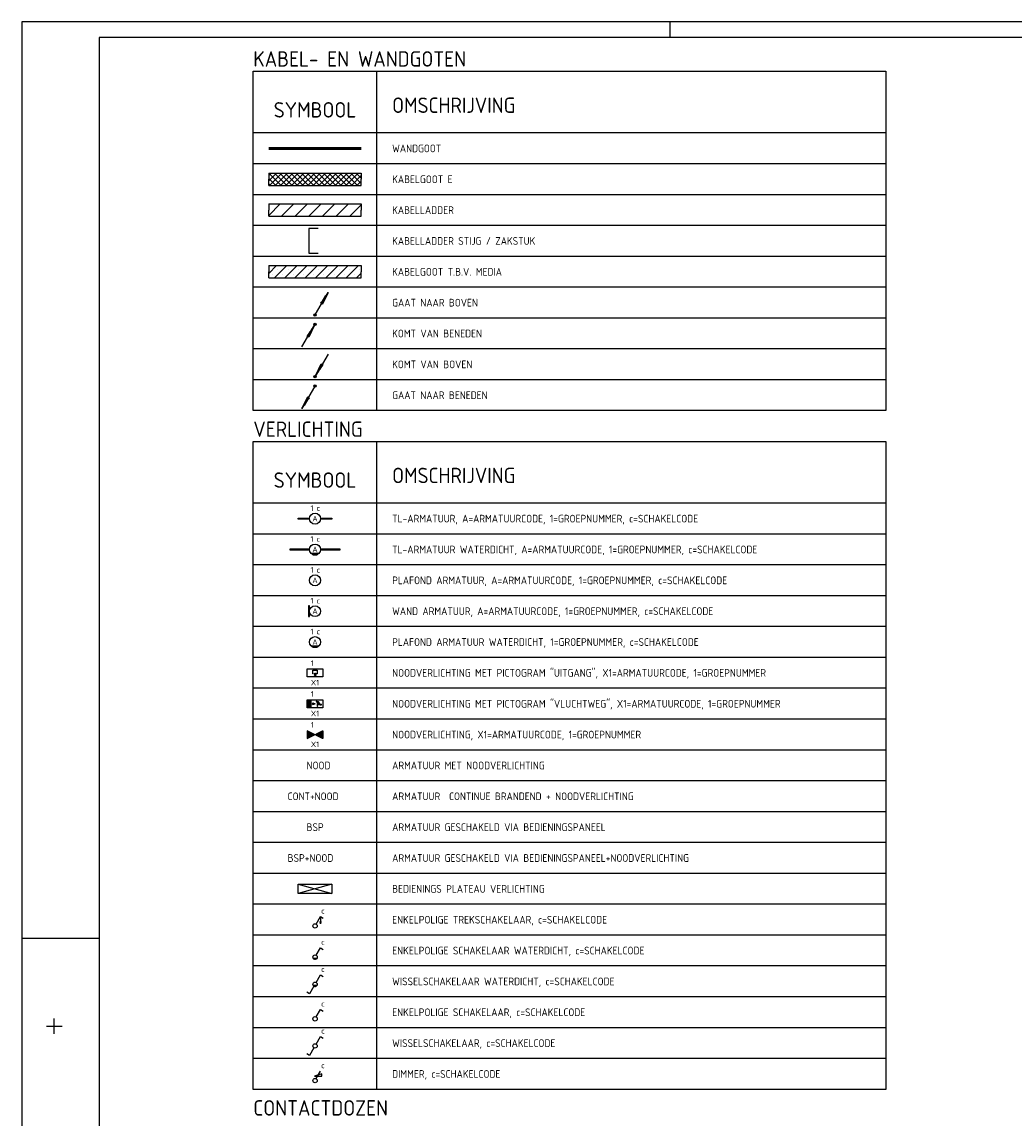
# Model space of a CAD drawing. Extents: x 0 to 841, y -120 to 594.
# Tile 2 of 10: x 0 to 322, y 239 to 594. Entities that reach past the tile are written whole.
import ezdxf
from ezdxf.enums import TextEntityAlignment as Align

# ---------------------------------------------------------------- set-up
doc = ezdxf.new("R2010")
doc.units = 0
doc.header["$LTSCALE"] = 25
doc.header["$MEASUREMENT"] = 0
doc.linetypes.add('DASHED2', pattern=[0.375, 0.25, -0.125])
doc.layers.get('0').update_dxf_attribs({"linetype": 'CONTINUOUS'})
for name, color, linetype in [('E--L$2A-_KADER', 7, 'CONTINUOUS'), ('E--L6310--_LICHT', 3, 'CONTINUOUS'), ('E--L6310_LICHT', 3, 'CONTINUOUS'), ('E--L6311_BINVERL', 3, 'CONTINUOUS'), ('E--L6311_NOODVERL', 3, 'CONTINUOUS'), ('E--L6412_OPROEP24V', 3, 'CONTINUOUS'), ('E--L6441_DATACOM', 3, 'CONTINUOUS'), ('E--T6310_SCHAKELKODE', 2, 'CONTINUOUS'), ('E--T6311_ARM-KODE', 2, 'CONTINUOUS'), ('E--T6311_GROEPSNUMM', 2, 'CONTINUOUS'), ('E--T6311_NOOD-ARMKODE', 2, 'CONTINUOUS'), ('E--T6311_NOOD-GRNUMMER', 2, 'CONTINUOUS'), ('E--T6311_NOOD-SCHKODE', 2, 'CONTINUOUS'), ('E--T6311_SCHAKELKODE', 2, 'CONTINUOUS')]:
    doc.layers.add(name, color=color, linetype=linetype)
doc.styles.add('ISO', font='isocp.shx')
doc.styles.get("Standard").update_dxf_attribs({"font": 'ISO.SHX'})

# ---------------------------------------------------------------- blocks, each defined once
blk = doc.blocks.new('*X5')
at = {"color": 0}
for p, q in [((65, 784.48), (67.52, 787)), ((65, 786.25), (65.75, 787)), ((67.3, 783), (65, 785.3)), ((69.06, 783), (65.06, 787)), ((65.29, 783), (69.29, 787)), ((70.83, 783), (66.83, 787)), ((67.05, 783), (71.05, 787)), ((72.6, 783), (68.6, 787)), ((68.82, 783), (72.82, 787)), ((74.37, 783), (70.37, 787)), ((70.59, 783), (74.59, 787)), ((76.13, 783), (72.13, 787)), ((72.36, 783), (76.36, 787)), ((77.9, 783), (73.9, 787)), ((74.13, 783), (78.13, 787)), ((79.67, 783), (75.67, 787)), ((75.89, 783), (79.89, 787)), ((81.44, 783), (77.44, 787)), ((77.66, 783), (81.66, 787)), ((83.21, 783), (79.21, 787)), ((79.43, 783), (83.43, 787)), ((84.97, 783), (80.97, 787)), ((81.2, 783), (85.2, 787)), ((86.74, 783), (82.74, 787)), ((82.96, 783), (86.96, 787)), ((88.51, 783), (84.51, 787)), ((84.73, 783), (88.73, 787)), ((90.28, 783), (86.28, 787)), ((86.5, 783), (90.5, 787)), ((92.04, 783), (88.04, 787)), ((88.27, 783), (92.27, 787)), ((93.81, 783), (89.81, 787)), ((90.04, 783), (94.04, 787)), ((95, 783.58), (91.58, 787)), ((91.8, 783), (95, 786.2)), ((95, 785.35), (93.35, 787)), ((65.53, 783), (65, 783.53)), ((93.57, 783), (95, 784.43))]:
    blk.add_line(p, q, dxfattribs=at)
blk = doc.blocks.new('*X6')
at = {"color": 0}
for p, q in [((65, 763.27), (68.73, 767)), ((69.15, 763), (73.15, 767)), ((73.57, 763), (77.57, 767)), ((77.99, 763), (81.99, 767)), ((82.41, 763), (86.41, 767)), ((86.83, 763), (90.83, 767)), ((91.25, 763), (95, 766.75))]:
    blk.add_line(p, q, dxfattribs=at)
blk = doc.blocks.new('*X7')
at = {"color": 0}
for p, q in [((65, 754.43), (67.57, 757)), ((66.89, 753), (70.89, 757)), ((70.2, 753), (74.2, 757)), ((73.51, 753), (77.51, 757)), ((76.83, 753), (80.83, 757)), ((80.14, 753), (84.14, 757)), ((83.46, 753), (87.46, 757)), ((86.77, 753), (90.77, 757)), ((90.09, 753), (94.09, 757)), ((66.29, 754.06), (66.29, 754.06)), ((67.95, 755.72), (67.95, 755.72)), ((69.61, 754.06), (69.61, 754.06)), ((71.26, 755.72), (71.26, 755.72)), ((72.92, 754.06), (72.92, 754.06)), ((74.58, 755.72), (74.58, 755.72)), ((76.23, 754.06), (76.23, 754.06)), ((77.89, 755.72), (77.89, 755.72)), ((79.55, 754.06), (79.55, 754.06)), ((81.21, 755.72), (81.21, 755.72)), ((82.86, 754.06), (82.86, 754.06)), ((84.52, 755.72), (84.52, 755.72)), ((86.18, 754.06), (86.18, 754.06)), ((87.84, 755.72), (87.84, 755.72)), ((89.49, 754.06), (89.49, 754.06)), ((91.15, 755.72), (91.15, 755.72)), ((92.81, 754.06), (92.81, 754.06)), ((93.4, 753), (95, 754.6)), ((94.47, 755.72), (94.47, 755.72))]:
    blk.add_line(p, q, dxfattribs=at)
blk = doc.blocks.new('BA15B520')
at = {"layer": 'E--L6311_BINVERL'}
for points in [[(-1.76, -0.18), (-5.5, -0.18), (-5.5, 0.18), (-1.76, 0.18)], [(-5.5, 0.09), (-1.77, 0.09)], [(-1.77, 0), (-5.5, 0)], [(1.76, 0.18), (5.5, 0.18), (5.5, -0.18), (1.76, -0.18)], [(1.77, 0.09), (5.5, 0.09)], [(5.5, 0), (1.77, 0)], [(-5.5, -0.09), (-1.77, -0.09)], [(1.77, -0.09), (5.5, -0.09)]]:
    blk.add_lwpolyline(points, dxfattribs=at)
blk.add_circle((0, 0), 1.77, dxfattribs=at)
at = {"layer": 'E--T6311_GROEPSNUMM'}
blk.add_attdef('ARMATUUR-GROEPSNUMMER', text='', height=1.8, dxfattribs=at).set_placement((-0.5, 2.5), align=Align.RIGHT)
at = {"layer": 'E--T6311_SCHAKELKODE'}
blk.add_attdef('ARMATUUR-SCHAKELKODE', (0.5, 2.5), '', height=1.8, dxfattribs=at)
blk = doc.blocks.new('BA14A100')
at = {"layer": 'E--L6310--_LICHT'}
for p, q in [((0.35, 0.61), (1.77, 3.06)), ((1.77, 3.06), (2.69, 2.53))]:
    blk.add_line(p, q, dxfattribs=at)
blk.add_circle((0, 0), 0.707, dxfattribs=at)
at = {"layer": 'E--T6310_SCHAKELKODE'}
blk.add_attdef('SCHAKELKODE', (2, 4), '', height=1.8, dxfattribs=at)
blk = doc.blocks.new('BA140600')
at = {"layer": 'E--L6310_LICHT'}
for p, q in [((0.35, 0.61), (1.77, 3.06)), ((1.77, 3.06), (2.69, 2.53)), ((-1.77, -3.06), (-2.69, -2.53)), ((-0.35, -0.61), (-1.77, -3.06))]:
    blk.add_line(p, q, dxfattribs=at)
blk.add_circle((0, 0), 0.707, dxfattribs=at)
at = {"layer": 'E--T6310_SCHAKELKODE'}
blk.add_attdef('SCHAKELKODE', (2, 4), '', height=1.8, dxfattribs=at)
blk = doc.blocks.new('BA140800')
at = {"layer": 'E--L6310_LICHT'}
blk.add_line((0.35, 0.61), (1.77, 3.06), dxfattribs=at)
at = {"layer": 'E--L6310_LICHT', "color": 2}
blk.add_lwpolyline([(-0.14, 1.41), (2.19, 1.41), (2.19, 2.19), (-0.14, 1.41)], dxfattribs=at)
at = {"layer": 'E--L6310_LICHT'}
blk.add_circle((0, 0), 0.707, dxfattribs=at)
at = {"layer": 'E--T6310_SCHAKELKODE'}
blk.add_attdef('SCHAKELKODE', (2, 4), '', height=1.8, dxfattribs=at)
blk = doc.blocks.new('BA15B550')
at = {"layer": 'E--L6311_BINVERL'}
for points in [[(-1.76, -0.18), (-8, -0.18), (-8, 0.18), (-1.76, 0.18)], [(-8, 0.09), (-1.77, 0.09)], [(-8, 0), (-1.77, 0)], [(1.76, 0.18), (8, 0.18), (8, -0.18), (1.76, -0.18)], [(1.77, 0.09), (8, 0.09)], [(1.77, 0), (8, 0)], [(-8, -0.09), (-1.77, -0.09)], [(-1.26, -1.24), (1.26, -1.24)], [(-1.17, -1.33), (1.17, -1.33)], [(-1.06, -1.41), (1.06, -1.41)], [(-0.93, -1.5), (0.93, -1.5)], [(-0.77, -1.59), (0.77, -1.59)], [(-0.55, -1.68), (0.55, -1.68)], [(1.77, -0.09), (8, -0.09)]]:
    blk.add_lwpolyline(points, dxfattribs=at)
blk.add_circle((0, 0), 1.77, dxfattribs=at)
at = {"layer": 'E--T6311_GROEPSNUMM'}
blk.add_attdef('ARMATUUR-GROEPSNUMMER', text='', height=1.8, dxfattribs=at).set_placement((-0.5, 2.5), align=Align.RIGHT)
at = {"layer": 'E--T6311_SCHAKELKODE'}
blk.add_attdef('ARMATUUR-SCHAKELKODE', (0.5, 2.5), '', height=1.8, dxfattribs=at)
blk = doc.blocks.new('BA15B300')
at = {"layer": 'E--L6311_BINVERL'}
blk.add_circle((0, 0), 1.77, dxfattribs=at)
at = {"layer": 'E--T6311_GROEPSNUMM'}
blk.add_attdef('ARMATUUR-GROEPSNUMMER', text='', height=1.8, dxfattribs=at).set_placement((-0.5, 2.5), align=Align.RIGHT)
at = {"layer": 'E--T6311_SCHAKELKODE'}
blk.add_attdef('ARMATUUR-SCHAKELKODE', (0.5, 2.5), '', height=1.8, dxfattribs=at)
blk = doc.blocks.new('BA14A200')
at = {"layer": 'E--L6310_LICHT', "color": 2}
blk.add_line((-0.15, -0.69), (0.15, -0.69), dxfattribs=at)
for points in [[(-0.62, -0.34), (0.62, -0.34)], [(-0.56, -0.43), (0.56, -0.43)], [(-0.48, -0.52), (0.48, -0.52)], [(-0.37, -0.6), (0.37, -0.6)]]:
    blk.add_lwpolyline(points, dxfattribs=at)
blk = doc.blocks.new('A$C1')
at = {"layer": 'E--L6310_LICHT', "xscale": 100, "yscale": 100, "zscale": 100}
blk.add_blockref('BA14A200', (63, 71), dxfattribs=at)
blk = doc.blocks.new('BA15B326')
at = {"layer": 'E--L6311_BINVERL'}
for points in [[(-1.77, -1.77), (-1.77, 1.77), (-2.12, 1.77), (-2.12, -1.77), (-1.77, -1.77)], [(-2.03, 1.77), (-2.03, -1.77)], [(-1.94, -1.77), (-1.94, 1.77)], [(-1.86, 1.77), (-1.86, -1.77)]]:
    blk.add_lwpolyline(points, dxfattribs=at)
blk.add_circle((0, 0), 1.77, dxfattribs=at)
at = {"layer": 'E--T6311_GROEPSNUMM'}
blk.add_attdef('ARMATUUR-GROEPSNUMMER', text='', height=1.8, dxfattribs=at).set_placement((-0.5, 2.5), align=Align.RIGHT)
at = {"layer": 'E--T6311_SCHAKELKODE'}
blk.add_attdef('ARMATUUR-SCHAKELKODE', (0.5, 2.5), '', height=1.8, dxfattribs=at)
blk = doc.blocks.new('BA120100')
for p, q in [((1.89, 3.81), (2.12, 4.2)), ((1.97, 3.76), (2.83, 5.25)), ((2.04, 3.72), (3.53, 6.3)), ((2.2, 3.63), (3.69, 6.21)), ((2.27, 3.59), (3.13, 5.07)), ((2.35, 3.54), (2.58, 3.93))]:
    blk.add_line(p, q)
for points in [[(0.18, 0.31), (4.24, 7.35)], [(4.24, 7.35), (1.86, 3.82)], [(4.24, 7.35), (2.38, 3.53)], [(2.38, 3.53), (1.86, 3.82)]]:
    blk.add_lwpolyline(points)
for radius in [0.354, 0.265, 0.177, 0.0884]:
    blk.add_circle((0, 0), radius)
blk = doc.blocks.new('BA120110')
for p, q in [((-2.53, -3.85), (-2.3, -3.46)), ((-2.45, -3.89), (-1.59, -2.41)), ((-2.37, -3.94), (-0.89, -1.36)), ((-2.22, -4.02), (-0.73, -1.45)), ((-2.15, -4.07), (-1.29, -2.58)), ((-2.07, -4.11), (-1.84, -3.72))]:
    blk.add_line(p, q)
for points in [[(-4.24, -7.35), (-0.18, -0.31)], [(-0.18, -0.31), (-2.56, -3.83)], [(-0.18, -0.31), (-2.04, -4.13)], [(-2.04, -4.13), (-2.56, -3.83)]]:
    blk.add_lwpolyline(points)
for radius in [0.354, 0.265, 0.177, 0.0884]:
    blk.add_circle((0, 0), radius)
blk = doc.blocks.new('BA120210')
for p, q in [((2.22, 4.02), (0.73, 1.45)), ((2.37, 3.94), (0.89, 1.36)), ((2.15, 4.07), (1.29, 2.58)), ((2.45, 3.89), (1.59, 2.41)), ((2.07, 4.11), (1.84, 3.72)), ((2.53, 3.85), (2.3, 3.46))]:
    blk.add_line(p, q)
for points in [[(4.24, 7.35), (0.18, 0.31)], [(0.18, 0.31), (2.04, 4.13)], [(0.18, 0.31), (2.56, 3.83)], [(2.04, 4.13), (2.56, 3.83)]]:
    blk.add_lwpolyline(points)
for radius in [0.354, 0.265, 0.177, 0.0884]:
    blk.add_circle((0, 0), radius)
blk = doc.blocks.new('BA120200')
for p, q in [((-2.35, -3.54), (-2.58, -3.93)), ((-2.2, -3.63), (-3.69, -6.21)), ((-2.04, -3.72), (-3.53, -6.3)), ((-2.27, -3.59), (-3.13, -5.07)), ((-1.97, -3.76), (-2.83, -5.25)), ((-1.89, -3.81), (-2.12, -4.2))]:
    blk.add_line(p, q)
for points in [[(-0.18, -0.31), (-4.24, -7.35)], [(-4.24, -7.35), (-2.38, -3.53)], [(-2.38, -3.53), (-1.86, -3.82)], [(-4.24, -7.35), (-1.86, -3.82)]]:
    blk.add_lwpolyline(points)
for radius in [0.354, 0.265, 0.177, 0.0884]:
    blk.add_circle((0, 0), radius)
blk = doc.blocks.new('BA151140')
at = {"layer": 'E--L6311_NOODVERL'}
blk.add_lwpolyline([(-2.55, 1.275), (2.55, 1.275), (2.55, -1.275), (-2.55, -1.275), (-2.55, 1.275)], dxfattribs=at)
at = {"layer": 'E--L6311_NOODVERL', "color": 2}
for points in [[(-0.53125, -0.31875), (-0.74375, -0.31875), (-0.74375, 0.85), (0.74375, 0.85), (0.74375, -0.31875), (0.53125, -0.31875)], [(-0.10625, -0.10625), (0.10625, -0.10625), (0.10625, -0.6375), (0.31875, -0.6375), (0, -0.95625), (-0.31875, -0.6375), (-0.10625, -0.6375), (-0.10625, -0.10625)], [(-0.2125, -0.6375), (-0.2125, -0.74375)], [(-0.10625, -0.6375), (-0.10625, -0.85)], [(0, -0.10625), (0, -0.95625)], [(0.10625, -0.6375), (0.10625, -0.85)], [(0.2125, -0.6375), (0.2125, -0.74375)]]:
    blk.add_lwpolyline(points, dxfattribs=at)
at = {"layer": 'E--T6311_NOOD-ARMKODE'}
blk.add_attdef('ARMATUUR-KODE', text='', height=1.8, dxfattribs=at).set_placement((0, -4.05), align=Align.CENTER)
at = {"layer": 'E--T6311_NOOD-GRNUMMER'}
blk.add_attdef('ARMATUUR-GROEPSNUMMER', text='', height=1.8, dxfattribs=at).set_placement((-0.425, 2.25), align=Align.RIGHT)
at = {"layer": 'E--T6311_NOOD-SCHKODE'}
blk.add_attdef('ARMATUUR-SCHAKELKODE', (0.425, 2.25), '', height=1.8, dxfattribs=at)
blk = doc.blocks.new('BA151160')
at = {"layer": 'E--L6311_NOODVERL', "color": 2}
for p, q in [((-2.02, 1.27), (-2.02, -1.27)), ((-1.91, -1.27), (-1.91, 1.27)), ((-1.81, 1.27), (-1.81, -1.27)), ((-1.7, -1.27), (-1.7, 1.27)), ((-1.59, 1.27), (-1.59, -1.27)), ((-1.49, -1.27), (-1.49, 1.27)), ((-1.38, 1.27), (-1.38, -1.27)), ((0.68, 0.35), (1.04, -0.01)), ((0.9, 0.13), (0.72, -0.05)), ((0.8, 0.64), (1.1, 0.64)), ((0.98, 0.05), (0.8, -0.13)), ((0.92, 0.59), (1.69, -0.17)), ((1, 0.52), (1.07, 0.52)), ((1.15, 0.44), (1.15, 0.36)), ((1.27, 0.47), (1.27, 0.24)), ((1.04, -0.01), (0.68, -0.38)), ((0.68, -0.38), (0.68, -0.77)), ((1.29, -0.01), (0.85, -0.45)), ((0.85, -0.45), (0.85, -0.77)), ((1.29, -0.01), (1.61, -0.34)), ((1.61, -0.34), (2.04, -0.34)), ((1.69, -0.17), (2.04, -0.17))]:
    blk.add_line(p, q, dxfattribs=at)
at = {"layer": 'E--L6311_NOODVERL'}
blk.add_lwpolyline([(-2.55, 1.27), (2.55, 1.27), (2.55, -1.27), (-2.55, -1.27), (-2.55, 1.27)], dxfattribs=at)
at = {"layer": 'E--L6311_NOODVERL', "color": 2}
for points in [[(-2.12, -1.27), (-2.12, 1.27)], [(-0.11, 0.11), (-0.11, -0.11), (-0.64, -0.11), (-0.64, -0.32), (-0.96, 0), (-0.64, 0.32), (-0.64, 0.11), (-0.11, 0.11)], [(-0.11, 0), (-0.96, 0)], [(-0.64, 0.11), (-0.85, 0.11)], [(-0.64, 0.21), (-0.74, 0.21)], [(0.4, 0.76), (0.73, 0.76)], [(0.4, 0.68), (0.73, 0.68)], [(0.44, 0.6), (1.22, 0.6)], [(0.47, 0.85), (0.66, 0.85)], [(0.64, 0.51), (1.01, 0.51)], [(0.64, 0.42), (1.09, 0.42)], [(0.69, 0.34), (1.27, 0.34)], [(0.76, 0), (0.93, 0)], [(0.78, 0.26), (1.27, 0.26)], [(0.85, 0.09), (1.43, 0.09)], [(0.86, 0.17), (1.35, 0.17)], [(1.03, 0), (1.52, 0)], [(1.11, 0.51), (1.27, 0.51)], [(1.15, 0.42), (1.27, 0.42)], [(-0.64, -0.11), (-0.85, -0.11)], [(-0.64, -0.21), (-0.74, -0.21)], [(0.68, -0.42), (0.87, -0.42)], [(0.68, -0.51), (0.85, -0.51)], [(0.68, -0.6), (0.85, -0.6)], [(0.68, -0.68), (0.85, -0.68)], [(0.68, -0.77), (0.85, -0.77)], [(0.7, -0.09), (0.85, -0.09)], [(0.72, -0.34), (0.96, -0.34)], [(0.8, -0.26), (1.04, -0.26)], [(0.89, -0.17), (1.13, -0.17)], [(0.97, -0.09), (1.21, -0.09)], [(1.36, -0.09), (1.6, -0.09)], [(1.45, -0.17), (1.69, -0.17)], [(1.53, -0.26), (2.12, -0.26)]]:
    blk.add_lwpolyline(points, dxfattribs=at)
blk.add_circle((0.56, 0.71), 0.17, dxfattribs=at)
for centre, radius, start, end in [((0.8, 0.47), 0.17, 45, 225), ((1.07, 0.44), 0.085, 0, 90), ((1.1, 0.47), 0.17, 0, 90), ((0.76, -0.77), 0.085, 180, 0), ((0.76, -0.09), 0.0602, 135, 315), ((2.04, -0.26), 0.085, 270, 90)]:
    blk.add_arc(centre, radius, start, end, dxfattribs=at)
at = {"layer": 'E--T6311_NOOD-ARMKODE'}
blk.add_attdef('ARMATUUR-KODE', text='', height=1.8, dxfattribs=at).set_placement((0, -4.05), align=Align.CENTER)
at = {"layer": 'E--T6311_NOOD-GRNUMMER'}
blk.add_attdef('ARMATUUR-GROEPSNUMMER', text='', height=1.8, dxfattribs=at).set_placement((-0.42, 2.25), align=Align.RIGHT)
at = {"layer": 'E--T6311_NOOD-SCHKODE'}
blk.add_attdef('ARMATUUR-SCHAKELKODE', (0.42, 2.25), '', height=1.8, dxfattribs=at)
blk = doc.blocks.new('BA140900')
at = {"layer": 'E--L6310_LICHT'}
for p, q in [((0.35, 0.61), (1.77, 3.06)), ((1.77, 3.06), (2.68, 2.53))]:
    blk.add_line(p, q, dxfattribs=at)
at = {"layer": 'E--L6310_LICHT', "color": 2}
for p, q in [((1.8, 0.88), (1.69, 1.41)), ((1.77, 3.07), (1.77, 1.41)), ((1.77, 0.72), (1.77, 0.71)), ((1.85, 1.1), (1.78, 1.41)), ((1.89, 1.33), (1.87, 1.41))]:
    blk.add_line(p, q, dxfattribs=at)
blk.add_lwpolyline([(1.63, 1.41), (1.91, 1.41), (1.77, 0.71)], close=True, dxfattribs=at)
at = {"layer": 'E--L6310_LICHT'}
blk.add_circle((0, 0), 0.707, dxfattribs=at)
at = {"layer": 'E--T6310_SCHAKELKODE'}
blk.add_attdef('SCHAKELKODE', (2, 4), '', height=1.8, dxfattribs=at)
blk = doc.blocks.new('BA151102')
at = {"layer": 'E--L6311_NOODVERL'}
for p, q in [((-2.55, 1.16875), (-2.3375, 1.16875)), ((-2.55, 1.0625), (-2.125, 1.0625)), ((-2.55, 0.95625), (-1.9125, 0.95625)), ((-2.55, 0.85), (-1.7, 0.85)), ((-2.55, 0.74375), (-1.4875, 0.74375)), ((-2.55, 0.6375), (-1.275, 0.6375)), ((-2.55, 0.53125), (-1.0625, 0.53125)), ((-2.55, 0.425), (-0.85, 0.425)), ((-2.55, 0.31875), (-0.6375, 0.31875)), ((-2.55, 0.2125), (-0.425, 0.2125)), ((-2.55, 0.10625), (-0.2125, 0.10625)), ((-2.55, 0), (2.55, 0)), ((0.2125, 0.10625), (2.55, 0.10625)), ((0.425, 0.2125), (2.55, 0.2125)), ((0.6375, 0.31875), (2.55, 0.31875)), ((0.85, 0.425), (2.55, 0.425)), ((1.0625, 0.53125), (2.55, 0.53125)), ((1.275, 0.6375), (2.55, 0.6375)), ((1.4875, 0.74375), (2.55, 0.74375)), ((1.7, 0.85), (2.55, 0.85)), ((1.9125, 0.95625), (2.55, 0.95625)), ((2.125, 1.0625), (2.55, 1.0625)), ((2.3375, 1.16875), (2.55, 1.16875)), ((-2.55, -0.10625), (-0.2125, -0.10625)), ((-2.55, -0.2125), (-0.425, -0.2125)), ((-2.55, -0.31875), (-0.6375, -0.31875)), ((-2.55, -0.425), (-0.85, -0.425)), ((-2.55, -0.53125), (-1.0625, -0.53125)), ((-2.55, -0.6375), (-1.275, -0.6375)), ((-2.55, -0.74375), (-1.4875, -0.74375)), ((-2.55, -0.85), (-1.7, -0.85)), ((-2.55, -0.95625), (-1.9125, -0.95625)), ((-2.55, -1.0625), (-2.125, -1.0625)), ((-2.55, -1.16875), (-2.3375, -1.16875)), ((0.2125, -0.10625), (2.55, -0.10625)), ((0.425, -0.2125), (2.55, -0.2125)), ((0.6375, -0.31875), (2.55, -0.31875)), ((0.85, -0.425), (2.55, -0.425)), ((1.0625, -0.53125), (2.55, -0.53125)), ((1.275, -0.6375), (2.55, -0.6375)), ((1.4875, -0.74375), (2.55, -0.74375)), ((1.7, -0.85), (2.55, -0.85)), ((1.9125, -0.95625), (2.55, -0.95625)), ((2.125, -1.0625), (2.55, -1.0625)), ((2.3375, -1.16875), (2.55, -1.16875))]:
    blk.add_line(p, q, dxfattribs=at)
blk.add_lwpolyline([(2.55, 1.275), (2.55, -1.275), (-2.55, 1.275), (-2.55, -1.275), (2.55, 1.275)], dxfattribs=at)
at = {"layer": 'E--T6311_NOOD-ARMKODE'}
blk.add_attdef('ARMATUUR-KODE', text='', height=1.8, dxfattribs=at).set_placement((0, -4.05), align=Align.CENTER)
at = {"layer": 'E--T6311_NOOD-GRNUMMER'}
blk.add_attdef('ARMATUUR-GROEPSNUMMER', text='', height=1.8, dxfattribs=at).set_placement((-0.425, 2.25), align=Align.RIGHT)
at = {"layer": 'E--T6311_SCHAKELKODE'}
blk.add_attdef('ARMATUUR-SCHAKELKODE', (0.425, 2.25), '', height=1.8, dxfattribs=at)
blk = doc.blocks.new('BA15B800')
at = {"layer": 'E--L6311_BINVERL'}
for points in [[(-1.26, -1.24), (1.26, -1.24)], [(-1.17, -1.33), (1.17, -1.33)], [(-1.06, -1.41), (1.06, -1.41)], [(-0.93, -1.5), (0.93, -1.5)], [(-0.77, -1.59), (0.77, -1.59)], [(-0.55, -1.68), (0.55, -1.68)]]:
    blk.add_lwpolyline(points, dxfattribs=at)
blk.add_circle((0, 0), 1.77, dxfattribs=at)
at = {"layer": 'E--T6311_GROEPSNUMM'}
blk.add_attdef('ARMATUUR-GROEPSNUMMER', text='', height=1.8, dxfattribs=at).set_placement((-0.5, 2.5), align=Align.RIGHT)
at = {"layer": 'E--T6311_SCHAKELKODE'}
blk.add_attdef('ARMATUUR-SCHAKELKODE', (0.5, 2.5), '', height=1.8, dxfattribs=at)
blk = doc.blocks.new('A1')
at = {"layer": 'E--L$2A-_KADER', "color": 2}
for p, q in [((841, 594), (0, 594)), ((0, 594), (0, 0)), ((210, 594), (210, 589)), ((0, 297), (25, 297)), ((10.5, 266), (10.5, 271)), ((8, 268.5), (13, 268.5))]:
    blk.add_line(p, q, dxfattribs=at)
at = {"layer": 'E--L$2A-_KADER', "color": 4}
for p, q in [((836, 589), (25, 589)), ((25, 589), (25, 5))]:
    blk.add_line(p, q, dxfattribs=at)

msp = doc.modelspace()

# ---------------------------------------------------------------- linework, layer by layer
at = {"color": 3}
for p, q in [((75, 578), (280, 578)), ((75, 468), (75, 578)), ((115, 468), (115, 578)), ((280, 578), (280, 468)), ((280, 558), (75, 558)), ((80, 545), (80, 543)), ((80, 545), (110, 545)), ((110, 545), (110, 543)), ((80, 541), (80, 543)), ((80, 541), (110, 541)), ((110, 541), (110, 543)), ((80, 535), (80, 533)), ((80, 535), (110, 535)), ((80, 531), (80, 533)), ((110, 535), (110, 533)), ((110, 531), (110, 533)), ((80, 531), (110, 531)), ((96, 527), (93, 527)), ((93, 527), (93, 519)), ((93, 519), (96, 519)), ((80, 515), (80, 513)), ((80, 515), (110, 515)), ((80, 511), (80, 513)), ((110, 515), (110, 513)), ((110, 511), (110, 513)), ((80, 511), (110, 511)), ((280, 468), (75, 468)), ((75, 458), (280, 458)), ((75, 248), (75, 458)), ((115, 248), (115, 458)), ((280, 458), (280, 248)), ((280, 438), (75, 438)), ((280, 248), (75, 248))]:
    msp.add_line(p, q, dxfattribs=at)
at = {"color": 1}
for p, q in [((280, 548), (75, 548)), ((280, 538), (75, 538)), ((280, 528), (75, 528)), ((280, 518), (75, 518)), ((280, 508), (75, 508)), ((280, 498), (75, 498)), ((280, 488), (75, 488)), ((280, 478), (75, 478)), ((280, 428), (75, 428)), ((280, 418), (75, 418)), ((280, 408), (75, 408)), ((280, 398), (75, 398)), ((280, 388), (75, 388)), ((280, 378), (75, 378)), ((280, 368), (75, 368)), ((280, 358), (75, 358)), ((280, 348), (75, 348)), ((280, 338), (75, 338)), ((280, 328), (75, 328)), ((280, 318), (75, 318)), ((280, 308), (75, 308)), ((280, 298), (75, 298)), ((280, 288), (75, 288)), ((280, 278), (75, 278)), ((280, 268), (75, 268)), ((280, 258), (75, 258))]:
    msp.add_line(p, q, dxfattribs=at)
at = {"color": 3, "linetype": 'DASHED2', "const_width": 1}
msp.add_lwpolyline([(80, 553), (80, 553), (110, 553)], dxfattribs=at)
at = {"layer": 'E--L6412_OPROEP24V'}
msp.add_lwpolyline([(89.5, 314.5), (100.5, 314.5), (100.5, 311.5), (89.5, 311.5), (89.5, 314.5)], dxfattribs=at)
at = {"layer": 'E--L6412_OPROEP24V', "color": 2}
for points in [[(89.5, 314.5), (100.5, 311.5)], [(100.5, 314.5), (89.5, 311.5)]]:
    msp.add_lwpolyline(points, dxfattribs=at)

# ---------------------------------------------------------------- block references
at = {"color": 2}
for name, p in [('*X5', (15, -242)), ('*X6', (15, -232)), ('*X7', (15, -242))]:
    msp.add_blockref(name, p, dxfattribs=at)
at = {"layer": 'E--L6310_LICHT', "color": 3}
for name, p in [('BA140900', (95, 301)), ('BA14A100', (95, 290.87)), ('BA140600', (95, 282.09)), ('BA14A100', (95, 270.87)), ('BA140600', (95, 262.09)), ('BA140800', (95, 250.87))]:
    msp.add_blockref(name, p, dxfattribs=at).add_auto_attribs({'SCHAKELKODE': 'c'})
at = {"layer": 'E--L6311_BINVERL', "color": 3}
for name, p in [('BA120100', (95, 499)), ('BA120110', (95, 496)), ('BA120210', (95, 479)), ('BA120200', (95, 476))]:
    msp.add_blockref(name, p, dxfattribs=at)
ref = msp.add_blockref('BA15B520', (95, 433), dxfattribs=at)
ref.add_attrib('ARMATUUR-KODE', 'A', dxfattribs={"layer": 'E--T6311_ARM-KODE', "height": 1.8}).set_placement((95, 433), align=Align.MIDDLE)
ref.add_attrib('ARMATUUR-GROEPSNUMMER', '1', dxfattribs={"layer": 'E--T6311_GROEPSNUMM', "height": 1.8}).set_placement((94.5, 435.5), align=Align.RIGHT)
ref.add_attrib('ARMATUUR-SCHAKELKODE', 'c', (95.5, 435.5), dxfattribs={"layer": 'E--T6311_SCHAKELKODE', "height": 1.8})
ref = msp.add_blockref('BA15B550', (95, 423), dxfattribs=at)
ref.add_attrib('ARMATUUR-KODE', 'A', dxfattribs={"layer": 'E--T6311_ARM-KODE', "height": 1.8}).set_placement((95, 423), align=Align.MIDDLE)
ref.add_attrib('ARMATUUR-GROEPSNUMMER', '1', dxfattribs={"layer": 'E--T6311_GROEPSNUMM', "height": 1.8}).set_placement((94.5, 425.5), align=Align.RIGHT)
ref.add_attrib('ARMATUUR-SCHAKELKODE', 'c', (95.5, 425.5), dxfattribs={"layer": 'E--T6311_SCHAKELKODE', "height": 1.8})
ref = msp.add_blockref('BA15B300', (95, 413), dxfattribs=at)
ref.add_attrib('ARMATUUR-KODE', 'A', dxfattribs={"layer": 'E--T6311_ARM-KODE', "height": 1.8}).set_placement((95, 413), align=Align.MIDDLE)
ref.add_attrib('ARMATUUR-GROEPSNUMMER', '1', dxfattribs={"layer": 'E--T6311_GROEPSNUMM', "height": 1.8}).set_placement((94.5, 415.5), align=Align.RIGHT)
ref.add_attrib('ARMATUUR-SCHAKELKODE', 'c', (95.5, 415.5), dxfattribs={"layer": 'E--T6311_SCHAKELKODE', "height": 1.8})
ref = msp.add_blockref('BA15B326', (95, 403), dxfattribs=at)
ref.add_attrib('ARMATUUR-KODE', 'A', dxfattribs={"layer": 'E--T6311_ARM-KODE', "height": 1.8}).set_placement((95, 403), align=Align.MIDDLE)
ref.add_attrib('ARMATUUR-GROEPSNUMMER', '1', dxfattribs={"layer": 'E--T6311_GROEPSNUMM', "height": 1.8}).set_placement((94.5, 405.5), align=Align.RIGHT)
ref.add_attrib('ARMATUUR-SCHAKELKODE', 'c', (95.5, 405.5), dxfattribs={"layer": 'E--T6311_SCHAKELKODE', "height": 1.8})
ref = msp.add_blockref('BA15B800', (95, 393), dxfattribs=at)
ref.add_attrib('ARMATUUR-KODE', 'A', dxfattribs={"layer": 'E--T6311_ARM-KODE', "height": 1.8}).set_placement((95, 393), align=Align.MIDDLE)
ref.add_attrib('ARMATUUR-GROEPSNUMMER', '1', dxfattribs={"layer": 'E--T6311_GROEPSNUMM', "height": 1.8}).set_placement((94.5, 395.5), align=Align.RIGHT)
ref.add_attrib('ARMATUUR-SCHAKELKODE', 'c', (95.5, 395.5), dxfattribs={"layer": 'E--T6311_SCHAKELKODE', "height": 1.8})
at = {"layer": 'E--L6311_BINVERL', "color": 3, "xscale": 0.01, "yscale": 0.01, "zscale": 0.01}
for p in [(94.38, 290.17), (94.38, 281.38)]:
    msp.add_blockref('A$C1', p, dxfattribs=at)
at = {"layer": 'E--L6311_NOODVERL', "color": 3}
for name, p in [('BA151140', (95, 383)), ('BA151160', (95, 373)), ('BA151102', (95, 363))]:
    msp.add_blockref(name, p, dxfattribs=at).add_auto_attribs({'ARMATUUR-GROEPSNUMMER': '1', 'ARMATUUR-KODE': 'X1'})
at = {"layer": 'E--L6441_DATACOM', "color": 3}
msp.add_blockref('A1', (0, 0), dxfattribs=at)

# ---------------------------------------------------------------- texts
at = {"color": 5, "style": 'ISO'}
for s, p in [('KABEL- EN WANDGOTEN', (75, 579.5)), ('OMSCHRIJVING', (120, 564.5)), ('VERLICHTING', (75, 459.5)), ('OMSCHRIJVING', (120, 444.5)), ('CONTACTDOZEN', (75, 239.5))]:
    msp.add_text(s, height=5, dxfattribs=at).set_placement(p)
for p in [(95, 563), (95, 443)]:
    msp.add_text('SYMBOOL', height=5, dxfattribs=at).set_placement(p, align=Align.CENTER)
at = {"color": 2, "style": 'ISO'}
for s, p in [('WANDGOOT', (120, 551.75)), ('KABELGOOT E', (120, 541.75)), ('KABELLADDER', (120, 531.75)), ('KABELLADDER STIJG / ZAKSTUK', (120, 521.75)), ('KABELGOOT T.B.V. MEDIA', (120, 511.75)), ('GAAT NAAR BOVEN', (120, 501.75)), ('KOMT VAN BENEDEN', (120, 491.75)), ('KOMT VAN BOVEN', (120, 481.75)), ('GAAT NAAR BENEDEN', (120, 471.75)), ('TL-ARMATUUR, A=ARMATUURCODE, 1=GROEPNUMMER, c=SCHAKELCODE', (120, 431.75)), ('TL-ARMATUUR WATERDICHT, A=ARMATUURCODE, 1=GROEPNUMMER, c=SCHAKELCODE', (120, 421.75)), ('PLAFOND ARMATUUR, A=ARMATUURCODE, 1=GROEPNUMMER, c=SCHAKELCODE', (120, 411.75)), ('WAND ARMATUUR, A=ARMATUURCODE, 1=GROEPNUMMER, c=SCHAKELCODE', (120, 401.75)), ('PLAFOND ARMATUUR WATERDICHT, 1=GROEPNUMMER, c=SCHAKELCODE', (120, 391.75)), ('NOODVERLICHTING MET PICTOGRAM "UITGANG", X1=ARMATUURCODE, 1=GROEPNUMMER', (120, 381.75)), ('NOODVERLICHTING MET PICTOGRAM "VLUCHTWEG", X1=ARMATUURCODE, 1=GROEPNUMMER', (120, 371.75)), ('NOODVERLICHTING, X1=ARMATUURCODE, 1=GROEPNUMMER', (120, 361.75)), ('NOOD', (92.27, 351.75)), ('ARMATUUR MET NOODVERLICHTING', (120, 351.75)), ('CONT+NOOD', (86.13, 341.75)), ('ARMATUUR  CONTINUE BRANDEND + NOODVERLICHTING', (120, 341.75)), ('BSP', (92.27, 331.75)), ('ARMATUUR GESCHAKELD VIA BEDIENINGSPANEEL', (120, 331.75)), ('BSP+NOOD', (86.13, 321.75)), ('ARMATUUR GESCHAKELD VIA BEDIENINGSPANEEL+NOODVERLICHTING', (120, 321.75)), ('BEDIENINGS PLATEAU VERLICHTING', (120, 311.75)), ('ENKELPOLIGE TREKSCHAKELAAR, c=SCHAKELCODE', (120, 301.75)), ('ENKELPOLIGE SCHAKELAAR WATERDICHT, c=SCHAKELCODE', (120, 291.75)), ('WISSELSCHAKELAAR WATERDICHT, c=SCHAKELCODE', (120, 281.75)), ('ENKELPOLIGE SCHAKELAAR, c=SCHAKELCODE', (120, 271.75)), ('WISSELSCHAKELAAR, c=SCHAKELCODE', (120, 261.75)), ('DIMMER, c=SCHAKELCODE', (120, 251.75))]:
    msp.add_text(s, height=2.5, dxfattribs=at).set_placement(p)

doc.saveas('drawing.dxf')
